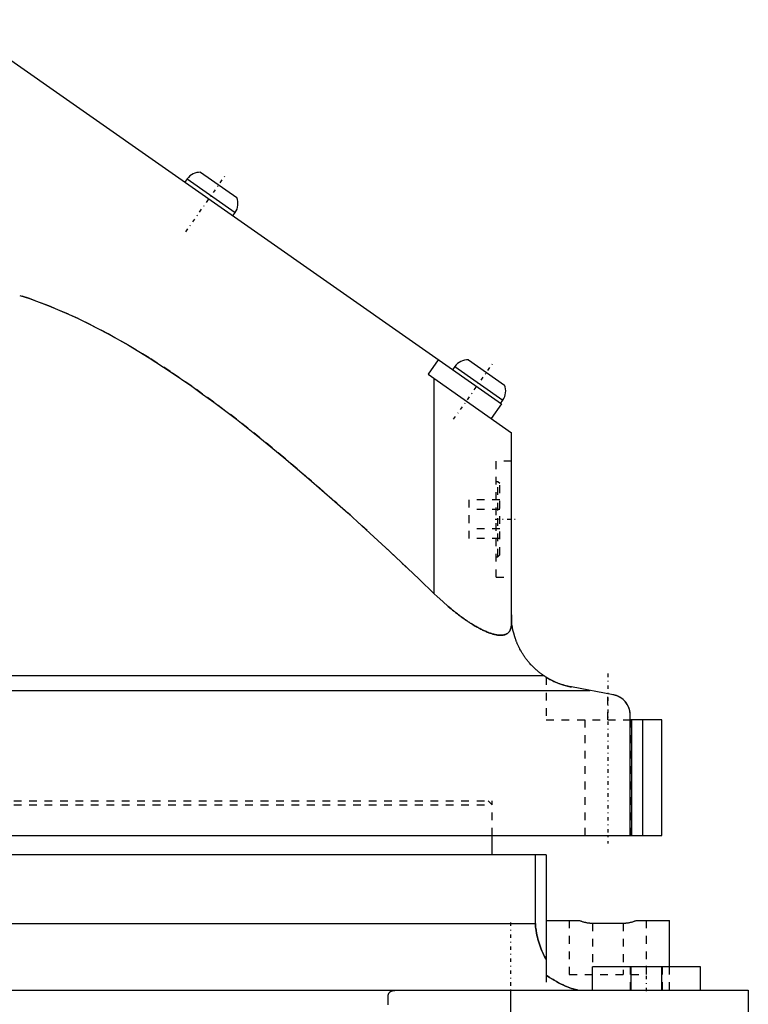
# Model space of a CAD drawing. Extents: x -584 to 152, y -5 to 847.
# Tile 5 of 13: x 14 to 108, y 177 to 305. Entities that reach past the tile are written whole.
import ezdxf

# ---------------------------------------------------------------- set-up
doc = ezdxf.new("R2010")
doc.units = 0
doc.linetypes.add('CENTER', pattern=[1.5, 0.45, -0.5, 0.05, -0.5])
doc.linetypes.add('DASHED', pattern=[2, 1, -1])
for name, color, linetype in [('AM_0', 7, 'CONTINUOUS'), ('AM_3', 7, 'DASHED'), ('AM_7', 7, 'CENTER')]:
    doc.layers.add(name, color=color, linetype=linetype)

msp = doc.modelspace()

# ---------------------------------------------------------------- linework, layer by layer
at = {"layer": 'AM_0', "color": 7, "linetype": 'CONTINUOUS'}
for p, q in [((5.09, 304.71), (76.2, 254.93)), ((37.22, 284.94), (41.9, 281.67)), ((35.47, 284.09), (35.17, 283.65)), ((35.47, 284.09), (41.7, 279.73)), ((41.39, 279.29), (41.7, 279.73)), ((68.01, 260.66), (66.69, 258.78)), ((71.92, 260.64), (76.6, 257.37)), ((70.17, 259.79), (69.87, 259.36)), ((70.17, 259.79), (76.4, 255.43)), ((66.69, 258.78), (77.5, 251.2)), ((67.5, 230.33), (67.5, 258.21)), ((76.1, 255), (76.4, 255.43)), ((76.2, 254.93), (74.88, 253.04)), ((77.5, 226.46), (77.5, 251.2)), ((-78.19, 219.73), (81.67, 219.73)), ((90.69, 217.25), (85.27, 218.26)), ((-79.01, 217.82), (87.66, 217.82)), ((92.9, 199), (92.9, 214.6)), ((97, 214), (92.9, 214)), ((93.1, 199), (93.1, 214)), ((94.53, 199), (94.53, 214)), ((97, 199), (97, 214)), ((-97.09, 199), (97, 199)), ((75, 196.5), (75, 199)), ((82, 196.5), (-70.81, 196.5)), ((80.62, 187.6), (80.62, 196.5)), ((82, 196.5), (82, 180.95)), ((-81.15, 187.6), (80.62, 187.6)), ((82, 188), (86.34, 188)), ((92, 187.63), (88, 187.63)), ((93.66, 188), (98, 188)), ((98, 182), (98, 188)), ((88, 179), (88, 182)), ((102, 182), (88, 182)), ((93, 179), (93, 182)), ((97, 179), (97, 182)), ((102, 179), (102, 182)), ((-87.06, 179), (108.2, 179)), ((77.4, 179), (77.4, 12)), ((108.2, 179), (108.2, 4))]:
    msp.add_line(p, q, dxfattribs=at)
for points in [[(13.77, 269, 0), (15.03, 268.58, 0), (17.55, 267.64, 0), (20.08, 266.57, 0), (21.36, 265.98, 0), (22.64, 265.36, 0), (25.23, 264.01, 0), (27.86, 262.53, 0), (30.54, 260.91, 0), (33.27, 259.14, 0), (36.06, 257.23, 0), (37.48, 256.21, 0), (38.92, 255.16, 0), (41.87, 252.94, 0), (44.9, 250.55, 0), (48.02, 247.98, 0), (51.26, 245.24, 0), (54.62, 242.3, 0), (56.35, 240.76, 0), (58.11, 239.16, 0), (61.74, 235.81, 0), (65.54, 232.22, 0), (67.5, 230.33, 0)], [(77.5, 226.46, 0), (77.5, 226.42, 0), (77.5, 226.35, 0), (77.49, 226.27, 0), (77.49, 226.23, 0), (77.49, 226.19, 0), (77.48, 226.12, 0), (77.47, 226.05, 0), (77.45, 225.98, 0), (77.44, 225.91, 0), (77.42, 225.85, 0), (77.41, 225.81, 0), (77.4, 225.78, 0), (77.38, 225.72, 0), (77.35, 225.66, 0), (77.33, 225.61, 0), (77.3, 225.55, 0), (77.26, 225.5, 0), (77.25, 225.47, 0), (77.23, 225.45, 0), (77.19, 225.4, 0), (77.15, 225.35, 0), (77.13, 225.33, 0), (77.11, 225.31, 0), (77.07, 225.27, 0), (77.02, 225.23, 0), (77, 225.21, 0), (76.97, 225.19, 0), (76.92, 225.16, 0), (76.87, 225.13, 0), (76.81, 225.1, 0), (76.75, 225.08, 0), (76.69, 225.05, 0), (76.66, 225.04, 0), (76.63, 225.03, 0), (76.56, 225.01, 0), (76.5, 225, 0), (76.42, 224.99, 0), (76.35, 224.98, 0), (76.28, 224.97, 0), (76.24, 224.97, 0), (76.2, 224.96, 0), (76.12, 224.96, 0), (76.04, 224.96, 0), (75.95, 224.97, 0), (75.87, 224.97, 0), (75.78, 224.98, 0), (75.73, 224.99, 0), (75.69, 224.99, 0), (75.6, 225.01, 0), (75.5, 225.02, 0), (75.41, 225.04, 0), (75.31, 225.07, 0), (75.21, 225.09, 0), (75.16, 225.1, 0), (75.11, 225.12, 0), (75, 225.15, 0), (74.9, 225.18, 0), (74.79, 225.22, 0), (74.69, 225.25, 0), (74.58, 225.29, 0), (74.52, 225.31, 0), (74.47, 225.34, 0), (74.35, 225.38, 0), (74.24, 225.43, 0), (74.18, 225.45, 0), (74.13, 225.48, 0), (74.01, 225.53, 0), (73.89, 225.58, 0), (73.83, 225.61, 0), (73.77, 225.64, 0), (73.66, 225.7, 0), (73.53, 225.76, 0), (73.41, 225.82, 0), (73.29, 225.89, 0), (73.17, 225.95, 0), (73.11, 225.99, 0), (73.04, 226.02, 0), (72.92, 226.09, 0), (72.8, 226.16, 0), (72.67, 226.24, 0), (72.54, 226.31, 0), (72.42, 226.39, 0), (72.35, 226.43, 0), (72.29, 226.47, 0), (72.16, 226.55, 0), (72.03, 226.64, 0), (71.9, 226.72, 0), (71.78, 226.81, 0), (71.65, 226.89, 0), (71.58, 226.94, 0), (71.52, 226.98, 0), (71.39, 227.07, 0), (71.26, 227.16, 0), (71.13, 227.25, 0), (71, 227.35, 0), (70.88, 227.44, 0), (70.81, 227.49, 0), (70.75, 227.54, 0), (70.62, 227.63, 0), (70.49, 227.73, 0), (70.36, 227.83, 0), (70.24, 227.93, 0), (70.11, 228.03, 0), (70.05, 228.08, 0), (69.99, 228.13, 0), (69.86, 228.23, 0), (69.74, 228.33, 0), (69.68, 228.38, 0), (69.31, 228.69, 0), (68.59, 229.32, 0), (67.86, 229.98, 0), (67.5, 230.33, 0)], [(81.67, 219.73, 0), (81.63, 219.76, 0), (81.55, 219.82, 0), (81.47, 219.88, 0), (81.43, 219.91, 0), (81.38, 219.94, 0), (81.3, 220, 0), (81.21, 220.07, 0), (81.13, 220.13, 0), (81.04, 220.2, 0), (80.95, 220.27, 0), (80.91, 220.31, 0), (80.87, 220.35, 0), (80.78, 220.42, 0), (80.69, 220.5, 0), (80.61, 220.57, 0), (80.52, 220.65, 0), (80.44, 220.73, 0), (80.39, 220.77, 0), (80.35, 220.82, 0), (80.27, 220.9, 0), (80.18, 220.98, 0), (80.14, 221.02, 0), (80.1, 221.07, 0), (80.02, 221.15, 0), (79.94, 221.24, 0), (79.9, 221.28, 0), (79.86, 221.33, 0), (79.79, 221.42, 0), (79.71, 221.5, 0), (79.64, 221.59, 0), (79.57, 221.68, 0), (79.5, 221.77, 0), (79.47, 221.81, 0), (79.43, 221.86, 0), (79.37, 221.94, 0), (79.3, 222.03, 0), (79.24, 222.12, 0), (79.18, 222.2, 0), (79.12, 222.29, 0), (79.09, 222.33, 0), (79.07, 222.37, 0), (79.01, 222.46, 0), (78.96, 222.55, 0), (78.9, 222.63, 0), (78.85, 222.72, 0), (78.8, 222.8, 0), (78.78, 222.84, 0), (78.75, 222.88, 0), (78.71, 222.97, 0), (78.66, 223.05, 0), (78.61, 223.14, 0), (78.57, 223.22, 0), (78.53, 223.3, 0), (78.51, 223.34, 0), (78.49, 223.38, 0), (78.45, 223.47, 0), (78.41, 223.55, 0), (78.37, 223.63, 0), (78.33, 223.71, 0), (78.3, 223.79, 0), (78.28, 223.83, 0), (78.26, 223.87, 0), (78.23, 223.95, 0), (78.19, 224.03, 0), (78.18, 224.07, 0), (78.16, 224.11, 0), (78.13, 224.19, 0), (78.1, 224.27, 0), (78.09, 224.31, 0), (78.07, 224.35, 0), (78.05, 224.43, 0), (78.02, 224.51, 0), (77.93, 224.77, 0), (77.8, 225.22, 0), (77.7, 225.64, 0), (77.63, 226.05, 0), (77.57, 226.42, 0), (77.55, 226.6, 0), (77.54, 226.78, 0), (77.51, 227.12, 0), (77.5, 227.44, 0), (77.5, 227.6, 0)], [(85.27, 218.26, 0), (85.18, 218.28, 0), (84.99, 218.32, 0), (84.79, 218.36, 0), (84.69, 218.38, 0), (84.6, 218.41, 0), (84.4, 218.46, 0), (84.19, 218.52, 0), (83.99, 218.59, 0), (83.79, 218.66, 0), (83.6, 218.73, 0), (83.5, 218.77, 0), (83.41, 218.81, 0), (83.22, 218.88, 0), (83.04, 218.96, 0), (82.87, 219.05, 0), (82.69, 219.13, 0), (82.51, 219.23, 0), (82.4, 219.29, 0), (82.38, 219.3, 0), (82.35, 219.32, 0), (82.31, 219.34, 0), (82.29, 219.35, 0), (82.27, 219.36, 0), (82.23, 219.38, 0), (82.19, 219.4, 0), (82.16, 219.43, 0), (82.12, 219.45, 0), (82.08, 219.48, 0), (82.06, 219.49, 0), (82.03, 219.5, 0), (81.99, 219.53, 0), (81.95, 219.55, 0), (81.91, 219.58, 0), (81.87, 219.6, 0), (81.83, 219.63, 0), (81.81, 219.65, 0), (81.78, 219.66, 0), (81.74, 219.69, 0), (81.7, 219.72, 0), (81.67, 219.73, 0)], [(92.9, 214.6, 0), (92.9, 214.61, 0), (92.9, 214.63, 0), (92.9, 214.65, 0), (92.9, 214.65, 0), (92.9, 214.66, 0), (92.9, 214.68, 0), (92.9, 214.7, 0), (92.9, 214.71, 0), (92.9, 214.73, 0), (92.9, 214.75, 0), (92.9, 214.76, 0), (92.9, 214.76, 0), (92.89, 214.78, 0), (92.89, 214.8, 0), (92.89, 214.81, 0), (92.89, 214.83, 0), (92.89, 214.84, 0), (92.89, 214.85, 0), (92.89, 214.86, 0), (92.89, 214.87, 0), (92.89, 214.88, 0), (92.88, 214.89, 0), (92.88, 214.9, 0), (92.88, 214.91, 0), (92.88, 214.93, 0), (92.88, 214.93, 0), (92.88, 214.94, 0), (92.88, 214.95, 0), (92.88, 214.96, 0), (92.87, 214.98, 0), (92.87, 214.99, 0), (92.87, 215, 0), (92.87, 215.01, 0), (92.87, 215.01, 0), (92.87, 215.02, 0), (92.86, 215.04, 0), (92.86, 215.07, 0), (92.85, 215.13, 0), (92.84, 215.19, 0), (92.82, 215.24, 0), (92.82, 215.27, 0), (92.81, 215.29, 0), (92.8, 215.34, 0), (92.78, 215.38, 0), (92.77, 215.43, 0), (92.76, 215.47, 0), (92.74, 215.51, 0), (92.73, 215.53, 0), (92.73, 215.55, 0), (92.71, 215.59, 0), (92.7, 215.63, 0), (92.69, 215.65, 0), (92.64, 215.75, 0), (92.55, 215.93, 0), (92.45, 216.09, 0), (92.35, 216.24, 0), (92.24, 216.37, 0), (92.12, 216.5, 0), (92.06, 216.56, 0), (91.99, 216.62, 0), (91.86, 216.73, 0), (91.72, 216.83, 0), (91.58, 216.92, 0), (91.43, 217, 0), (91.27, 217.08, 0), (91.19, 217.11, 0), (91.11, 217.14, 0), (90.95, 217.19, 0), (90.78, 217.24, 0), (90.69, 217.25, 0)], [(82, 183, 0), (81.93, 183.12, 0), (81.8, 183.36, 0), (81.67, 183.6, 0), (81.61, 183.72, 0), (81.56, 183.84, 0), (81.45, 184.07, 0), (81.35, 184.31, 0), (81.25, 184.55, 0), (81.16, 184.8, 0), (81.08, 185.05, 0), (81.04, 185.18, 0), (81, 185.31, 0), (80.92, 185.58, 0), (80.86, 185.84, 0), (80.8, 186.11, 0), (80.75, 186.39, 0), (80.71, 186.66, 0), (80.69, 186.79, 0), (80.67, 186.93, 0), (80.64, 187.2, 0), (80.62, 187.47, 0), (80.62, 187.6, 0)], [(88, 187.63, 0), (87.95, 187.63, 0), (87.85, 187.64, 0), (87.76, 187.64, 0), (87.71, 187.64, 0), (87.66, 187.65, 0), (87.56, 187.66, 0), (87.47, 187.67, 0), (87.37, 187.68, 0), (87.28, 187.7, 0), (87.18, 187.72, 0), (87.13, 187.73, 0), (87.09, 187.74, 0), (86.99, 187.76, 0), (86.9, 187.79, 0), (86.81, 187.81, 0), (86.72, 187.84, 0), (86.64, 187.87, 0), (86.59, 187.89, 0), (86.55, 187.91, 0), (86.47, 187.94, 0), (86.38, 187.98, 0), (86.34, 188, 0)], [(93.66, 188, 0), (93.62, 187.98, 0), (93.53, 187.94, 0), (93.45, 187.91, 0), (93.41, 187.89, 0), (93.36, 187.87, 0), (93.28, 187.84, 0), (93.19, 187.81, 0), (93.1, 187.79, 0), (93.01, 187.76, 0), (92.91, 187.74, 0), (92.87, 187.73, 0), (92.82, 187.72, 0), (92.72, 187.7, 0), (92.63, 187.68, 0), (92.53, 187.67, 0), (92.44, 187.66, 0), (92.34, 187.65, 0), (92.29, 187.64, 0), (92.24, 187.64, 0), (92.15, 187.64, 0), (92.05, 187.63, 0), (92, 187.63, 0)], [(86.09, 179, 0), (86.08, 179, 0), (86.07, 179, 0), (86.06, 179, 0), (86.05, 179, 0), (86.04, 179, 0), (86.03, 179, 0), (86.01, 179.01, 0), (85.99, 179.01, 0), (85.97, 179.01, 0), (85.96, 179.02, 0), (85.95, 179.02, 0), (85.94, 179.02, 0), (85.92, 179.02, 0), (85.89, 179.03, 0), (85.87, 179.03, 0), (85.85, 179.04, 0), (85.83, 179.04, 0), (85.81, 179.05, 0), (85.8, 179.05, 0), (85.78, 179.06, 0), (85.75, 179.06, 0), (85.74, 179.07, 0), (85.72, 179.07, 0), (85.7, 179.08, 0), (85.67, 179.08, 0), (85.66, 179.09, 0), (85.64, 179.09, 0), (85.61, 179.1, 0), (85.58, 179.11, 0), (85.48, 179.14, 0), (85.28, 179.21, 0), (85.07, 179.28, 0), (84.85, 179.37, 0), (84.63, 179.46, 0), (84.51, 179.51, 0), (84.39, 179.56, 0), (84.14, 179.68, 0), (83.87, 179.8, 0), (83.6, 179.94, 0), (83.32, 180.1, 0), (83.03, 180.26, 0), (82.89, 180.35, 0), (82.74, 180.44, 0), (82.45, 180.63, 0), (82.15, 180.84, 0), (82, 180.95, 0)], [(61.54, 177.1, 0), (61.53, 177.16, 0), (61.53, 177.22, 0), (61.53, 177.27, 0), (61.53, 177.33, 0), (61.53, 177.35, 0), (61.52, 177.38, 0), (61.52, 177.44, 0), (61.52, 177.49, 0), (61.52, 177.54, 0), (61.52, 177.59, 0), (61.51, 177.64, 0), (61.51, 177.67, 0), (61.51, 177.69, 0), (61.51, 177.74, 0), (61.51, 177.78, 0), (61.51, 177.81, 0), (61.51, 177.83, 0), (61.51, 177.88, 0), (61.51, 177.92, 0), (61.51, 177.94, 0), (61.51, 177.96, 0), (61.51, 178, 0), (61.51, 178.04, 0), (61.51, 178.08, 0), (61.51, 178.12, 0), (61.52, 178.16, 0), (61.52, 178.18, 0), (61.52, 178.2, 0), (61.52, 178.23, 0), (61.53, 178.27, 0), (61.53, 178.3, 0), (61.54, 178.33, 0), (61.54, 178.37, 0), (61.55, 178.38, 0), (61.55, 178.4, 0), (61.56, 178.43, 0), (61.57, 178.46, 0), (61.58, 178.49, 0), (61.59, 178.52, 0), (61.6, 178.54, 0), (61.61, 178.56, 0), (61.61, 178.57, 0), (61.63, 178.6, 0), (61.65, 178.62, 0), (61.66, 178.65, 0), (61.68, 178.68, 0), (61.7, 178.7, 0), (61.72, 178.71, 0), (61.73, 178.72, 0), (61.75, 178.75, 0), (61.78, 178.77, 0), (61.81, 178.79, 0), (61.84, 178.81, 0), (61.88, 178.83, 0), (61.9, 178.84, 0), (61.91, 178.85, 0), (61.95, 178.86, 0), (61.99, 178.88, 0), (62.01, 178.88, 0), (62.04, 178.89, 0), (62.08, 178.9, 0), (62.12, 178.92, 0), (62.15, 178.92, 0), (62.17, 178.93, 0), (62.22, 178.94, 0), (62.27, 178.95, 0), (62.32, 178.95, 0), (62.37, 178.96, 0), (62.43, 178.97, 0), (62.45, 178.97, 0), (62.48, 178.97, 0), (62.54, 178.98, 0), (62.6, 178.98, 0), (62.66, 178.99, 0), (62.73, 178.99, 0), (62.8, 179, 0), (62.83, 179, 0), (62.87, 179, 0), (62.95, 179, 0), (63.03, 179, 0), (63.07, 179, 0)]]:
    msp.add_polyline3d(points, dxfattribs=at)
for centre, radius, start, end in [((37.11, 282.94), 2, 86.7883, 145), ((40.06, 280.88), 2, 325, 23.2117), ((71.81, 258.64), 2, 86.7883, 145), ((74.76, 256.58), 2, 325, 23.2117), ((90.2, 214.6), 2.7, 2.3778, 79.5087), ((90.2, 214.6), 2.7, 0, 1.457)]:
    msp.add_arc(centre, radius, start, end, dxfattribs=at)
at = {"layer": 'AM_3', "color": 6, "linetype": 'DASHED'}
for p, q in [((77.5, 247.5), (75.5, 247.5)), ((75.5, 232.5), (75.5, 247.5)), ((75.75, 244.86), (75.5, 244.86)), ((76, 244.61), (75.75, 244.86)), ((75.75, 235.14), (75.75, 244.86)), ((76, 235.39), (76, 244.61)), ((72, 242.5), (72, 237.5)), ((76, 242.5), (72, 242.5)), ((76, 241.25), (72, 241.25)), ((76, 238.75), (72, 238.75)), ((76, 237.5), (72, 237.5)), ((75.5, 235.14), (75.75, 235.14)), ((75.75, 235.14), (76, 235.39)), ((75.5, 232.5), (77.5, 232.5)), ((77.5, 227.6), (77.5, 226.46)), ((82, 219.52), (82, 214)), ((90, 214), (90, 217.38)), ((82, 214), (92.9, 214)), ((87, 214), (87, 199)), ((93, 199), (93, 214)), ((-75, 203.5), (75, 203.5)), ((-75, 203), (75, 203)), ((75, 203), (74.5, 203.5)), ((75, 199), (75, 203.5)), ((75, 199), (75, 203)), ((85, 188), (85, 181)), ((88, 187.63), (88, 182)), ((92, 187.63), (92, 181)), ((95, 181), (95, 188)), ((82, 183), (82, 179)), ((92.9, 182), (92.9, 179)), ((97.1, 179), (97.1, 182)), ((98, 179), (98, 182)), ((85, 181), (95, 181))]:
    msp.add_line(p, q, dxfattribs=at)
for points in [[(67.5, 230.33, 0), (65.54, 232.22, 0), (61.74, 235.81, 0), (58.11, 239.16, 0), (56.35, 240.76, 0), (54.62, 242.3, 0), (51.26, 245.24, 0), (48.02, 247.98, 0), (44.9, 250.55, 0), (41.87, 252.94, 0), (38.92, 255.16, 0), (37.48, 256.21, 0), (36.06, 257.23, 0), (33.27, 259.14, 0), (30.54, 260.91, 0), (27.86, 262.53, 0), (25.23, 264.01, 0), (22.64, 265.36, 0), (21.36, 265.98, 0), (20.08, 266.57, 0), (17.55, 267.64, 0), (15.03, 268.58, 0), (13.77, 269, 0)], [(67.5, 230.33, 0), (67.86, 229.98, 0), (68.59, 229.32, 0), (69.31, 228.69, 0), (69.68, 228.38, 0), (69.74, 228.33, 0), (69.86, 228.23, 0), (69.99, 228.13, 0), (70.05, 228.08, 0), (70.11, 228.03, 0), (70.24, 227.93, 0), (70.36, 227.83, 0), (70.49, 227.73, 0), (70.62, 227.63, 0), (70.75, 227.54, 0), (70.81, 227.49, 0), (70.88, 227.44, 0), (71, 227.35, 0), (71.13, 227.25, 0), (71.26, 227.16, 0), (71.39, 227.07, 0), (71.52, 226.98, 0), (71.58, 226.94, 0), (71.65, 226.89, 0), (71.78, 226.81, 0), (71.9, 226.72, 0), (72.03, 226.64, 0), (72.16, 226.55, 0), (72.29, 226.47, 0), (72.35, 226.43, 0), (72.42, 226.39, 0), (72.54, 226.31, 0), (72.67, 226.24, 0), (72.8, 226.16, 0), (72.92, 226.09, 0), (73.04, 226.02, 0), (73.11, 225.99, 0), (73.17, 225.95, 0), (73.29, 225.89, 0), (73.41, 225.82, 0), (73.53, 225.76, 0), (73.66, 225.7, 0), (73.77, 225.64, 0), (73.83, 225.61, 0), (73.89, 225.58, 0), (74.01, 225.53, 0), (74.13, 225.48, 0), (74.18, 225.45, 0), (74.24, 225.43, 0), (74.35, 225.38, 0), (74.47, 225.34, 0), (74.52, 225.31, 0), (74.58, 225.29, 0), (74.69, 225.25, 0), (74.79, 225.22, 0), (74.9, 225.18, 0), (75, 225.15, 0), (75.11, 225.12, 0), (75.16, 225.1, 0), (75.21, 225.09, 0), (75.31, 225.07, 0), (75.41, 225.04, 0), (75.5, 225.02, 0), (75.6, 225.01, 0), (75.69, 224.99, 0), (75.73, 224.99, 0), (75.78, 224.98, 0), (75.87, 224.97, 0), (75.95, 224.97, 0), (76.04, 224.96, 0), (76.12, 224.96, 0), (76.2, 224.96, 0), (76.24, 224.97, 0), (76.28, 224.97, 0), (76.35, 224.98, 0), (76.42, 224.99, 0), (76.5, 225, 0), (76.56, 225.01, 0), (76.63, 225.03, 0), (76.66, 225.04, 0), (76.69, 225.05, 0), (76.75, 225.08, 0), (76.81, 225.1, 0), (76.87, 225.13, 0), (76.92, 225.16, 0), (76.97, 225.19, 0), (77, 225.21, 0), (77.02, 225.23, 0), (77.07, 225.27, 0), (77.11, 225.31, 0), (77.13, 225.33, 0), (77.15, 225.35, 0), (77.19, 225.4, 0), (77.23, 225.45, 0), (77.25, 225.47, 0), (77.26, 225.5, 0), (77.3, 225.55, 0), (77.33, 225.61, 0), (77.35, 225.66, 0), (77.38, 225.72, 0), (77.4, 225.78, 0), (77.41, 225.81, 0), (77.42, 225.85, 0), (77.44, 225.91, 0), (77.45, 225.98, 0), (77.47, 226.05, 0), (77.48, 226.12, 0), (77.49, 226.19, 0), (77.49, 226.23, 0), (77.49, 226.27, 0), (77.5, 226.35, 0), (77.5, 226.42, 0), (77.5, 226.46, 0)], [(82, 219.52, 0), (82, 219.52, 0), (82.02, 219.51, 0), (82.07, 219.48, 0), (82.1, 219.46, 0), (82.13, 219.44, 0), (82.22, 219.39, 0), (82.33, 219.33, 0), (82.46, 219.25, 0), (82.62, 219.17, 0), (82.79, 219.08, 0), (82.88, 219.04, 0), (82.98, 218.99, 0), (83.19, 218.9, 0), (83.41, 218.81, 0), (83.64, 218.71, 0), (83.89, 218.62, 0), (84.16, 218.53, 0), (84.31, 218.49, 0), (84.46, 218.45, 0), (84.77, 218.37, 0), (85.1, 218.29, 0), (85.27, 218.26, 0)], [(80.62, 187.6, 0), (80.62, 187.47, 0), (80.64, 187.2, 0), (80.67, 186.93, 0), (80.69, 186.79, 0), (80.71, 186.66, 0), (80.75, 186.39, 0), (80.8, 186.11, 0), (80.86, 185.84, 0), (80.92, 185.58, 0), (81, 185.31, 0), (81.04, 185.18, 0), (81.08, 185.05, 0), (81.16, 184.8, 0), (81.25, 184.55, 0), (81.35, 184.31, 0), (81.45, 184.07, 0), (81.56, 183.84, 0), (81.61, 183.72, 0), (81.67, 183.6, 0), (81.8, 183.36, 0), (81.93, 183.12, 0), (82, 183, 0)], [(82, 180.95, 0), (82.15, 180.84, 0), (82.45, 180.63, 0), (82.75, 180.44, 0), (82.89, 180.35, 0), (83.04, 180.26, 0), (83.33, 180.09, 0), (83.61, 179.94, 0), (83.88, 179.8, 0), (84.14, 179.67, 0), (84.4, 179.56, 0), (84.52, 179.51, 0), (84.64, 179.46, 0), (84.86, 179.36, 0), (85.08, 179.28, 0), (85.29, 179.21, 0), (85.48, 179.14, 0), (85.59, 179.11, 0), (85.62, 179.1, 0), (85.64, 179.09, 0), (85.66, 179.09, 0), (85.67, 179.08, 0), (85.7, 179.08, 0), (85.73, 179.07, 0), (85.74, 179.07, 0), (85.75, 179.06, 0), (85.78, 179.06, 0), (85.8, 179.05, 0), (85.82, 179.05, 0), (85.83, 179.04, 0), (85.85, 179.04, 0), (85.87, 179.03, 0), (85.9, 179.03, 0), (85.92, 179.02, 0), (85.94, 179.02, 0), (85.95, 179.02, 0), (85.96, 179.02, 0), (85.97, 179.01, 0), (85.99, 179.01, 0), (86.01, 179.01, 0), (86.03, 179, 0), (86.04, 179, 0), (86.05, 179, 0), (86.06, 179, 0), (86.07, 179, 0), (86.08, 179, 0), (86.09, 179, 0)]]:
    msp.add_polyline3d(points, dxfattribs=at)
msp.add_arc((90.2, 214.6), 2.7, 1.457, 2.3778, dxfattribs=at)
at = {"layer": 'AM_7', "color": 4, "linetype": 'CENTER'}
for p, q in [((35.31, 277.24), (40.63, 284.82)), ((70.01, 252.94), (75.33, 260.52)), ((75.38, 240), (78.12, 240)), ((90, 220), (90, 198)), ((77.4, 187.75), (77.4, -4.75)), ((95, 178.85), (95, 182.15))]:
    msp.add_line(p, q, dxfattribs=at)

doc.saveas('drawing.dxf')
